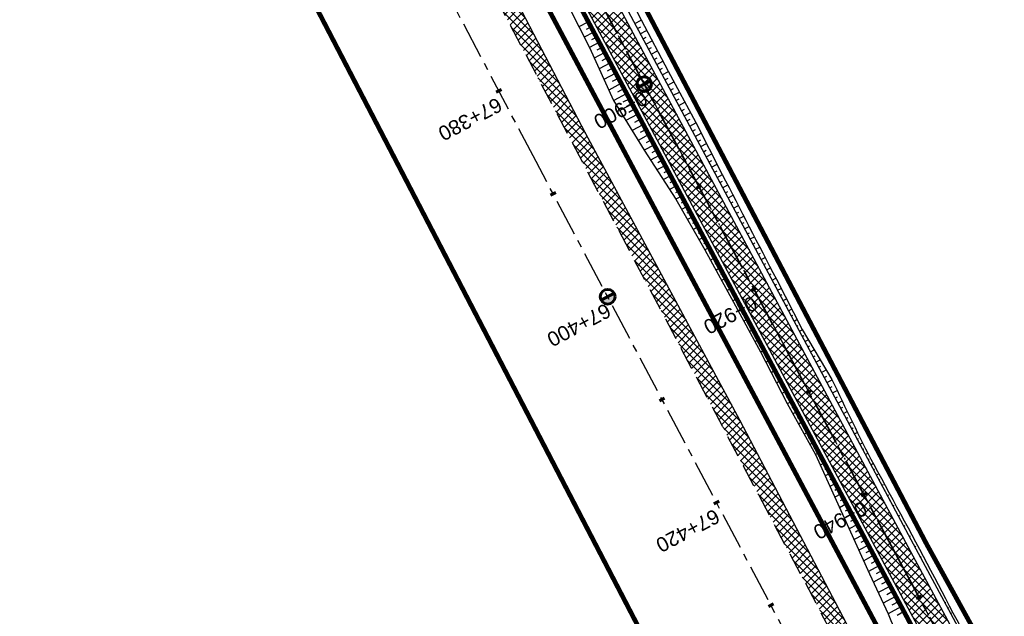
# Model space of a CAD drawing. Header units: metres. Extents: x 7529682 to 7533751, y 5721195 to 5727842.
# Tile 138 of 210: x 7530085 to 7530169, y 5726956 to 5727008. Entities that reach past the tile are written whole.
import ezdxf

# ---------------------------------------------------------------- set-up
doc = ezdxf.new("R2010")
doc.units = ezdxf.units.M
for name, pattern in [('817-dzialki-09-05-04$0$HIDDEN', [0.375, 0.25, -0.125]), ('ACAD_ISO05W100', [33, 24, -3, 0, -3, 0, -3]), ('CENTER', [50.8, 31.75, -6.35, 6.35, -6.35]), ('CENTER2', [28.575, 19.05, -3.175, 3.175, -3.175]), ('HIDDEN', [9.525, 6.35, -3.175])]:
    doc.linetypes.add(name, pattern=pattern)
for name, color, linetype in [('C-DROGI-SYTUACJA', 7, 'Continuous'), ('C-DROGI-SYTUACJA-ETYKIETY', 7, 'Continuous'), ('D-hatch-pobocza', 131, 'Continuous'), ('D-pobocza', 60, 'Continuous'), ('D-rowy', 160, 'Continuous'), ('D-skarpa', 2, 'Continuous'), ('D-skarpa-kreskowanie', 2, 'Continuous')]:
    doc.layers.add(name, color=color, linetype=linetype)
for name, color, linetype, lineweight, true_color in [('D-ewidencja-numery', 7, 'Continuous', 50, 0x40ff00), ('D-hatch-ciag-pieszo-rowerowy', 7, 'Continuous', 13, 0xff9f80), ('D-LR-etap-III', 7, '817-dzialki-09-05-04$0$HIDDEN', 50, 0x00008f)]:
    doc.layers.add(name, color=color, linetype=linetype, lineweight=lineweight, true_color=true_color)
for name, color, linetype, lineweight in [('D-krawędzie', 3, 'Continuous', 30), ('D-obrzeża', 2, 'Continuous', 30), ('D-oś', 10, 'CENTER', 30), ('D-pas-drogowy', 7, 'ACAD_ISO05W100', 50)]:
    doc.layers.add(name, color=color, linetype=linetype, lineweight=lineweight)
doc.layers.add('poprzeczki', color=7, linetype='Continuous', true_color=0x0000c7)
doc.styles.get("Standard").update_dxf_attribs({"font": 'arial.ttf'})

# ---------------------------------------------------------------- blocks, each defined once
blk = doc.blocks.new('kilometraz')
at = {"linetype": 'ByBlock', "lineweight": -2}
blk.add_hatch(color=0, dxfattribs=at).paths.add_polyline_path([(0, -0.28125, 0.41421356), (0.28125, 0, 0.41421356), (0, 0.28125)])
at = {"color": 0, "linetype": 'ByBlock', "lineweight": -2}
blk.add_line((0, 0.28125), (0, -0.28125), dxfattribs=at)
blk.add_circle((0, 0), 0.28125, dxfattribs=at)
blk = doc.blocks.new('AeccTickLine')
at = {"color": 0, "linetype": 'ByBlock', "lineweight": -2}
blk.add_line((0, 1), (0, -1), dxfattribs=at)

msp = doc.modelspace()

# ---------------------------------------------------------------- hatches: boundary and pattern name
at = {"layer": 'D-hatch-ciag-pieszo-rowerowy'}
h = msp.add_hatch(dxfattribs=at)
h.set_pattern_fill('ANSI37', color=256, scale=0.15, style=0)
h.set_pattern_definition([(45, (0.87658, 0.48407), (-0.33675960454, 0.33675960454), []), (135, (0.87658, 0.48407), (-0.33675960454, -0.33675960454), [])])
h.paths.add_polyline_path([(7530123.559, 5727032.047), (7530121.363, 5727030.852), (7530132.878, 5727009.502), (7530158.916, 5726960.858), (7530182.683, 5726916.746), (7530203.558, 5726876.949), (7530215.075, 5726854.837), (7530217.477, 5726855.639), (7530205.774, 5726878.107), (7530184.89, 5726917.92), (7530161.118, 5726962.041), (7530135.081, 5727010.685)])
at = {"layer": 'D-hatch-pobocza'}
h = msp.add_hatch(dxfattribs=at)
h.set_pattern_fill('ANSI37', color=256, scale=0.15, style=0)
h.set_pattern_definition([(45, (0, 0), (-0.33675960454, 0.33675960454), []), (135, (0, 0), (-0.33675960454, -0.33675960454), [])])
h.paths.add_polyline_path([(7530159.28, 5726948.82), (7530146.43, 5726973.35), (7530133.18, 5726997.96), (7530120.77, 5727021.75), (7530102.37, 5727056.4), (7530093.405, 5727074.093), (7530092.054, 5727072.892), (7530098.687, 5727060.362), (7530131.998, 5726997.21), (7530163.822, 5726937.097), (7530204.081, 5726861.013), (7530207.771, 5726854.047), (7530209.4, 5726853.58), (7530209.844, 5726853.622), (7530193.42, 5726884.56), (7530185.31, 5726899.91), (7530173.06, 5726923.22)])

# ---------------------------------------------------------------- linework, layer by layer
at = {"layer": 'C-DROGI-SYTUACJA', "color": 10, "linetype": 'CENTER2', "lineweight": 35, "ltscale": 0.2}
msp.add_lwpolyline([(7529994.785, 5727271.452), (7530014.919, 5727233.118), (7530030.611, 5727203.571), (7530048.952, 5727168.884), (7530066.584, 5727135.609), (7530088.792, 5727092.929), (7530119.442, 5727037.047), (7530133.98, 5727010.094), (7530160.017, 5726961.45), (7530183.787, 5726917.333), (7530204.666, 5726877.528), (7530227.909, 5726832.904), (7530259.102, 5726774.826, 0.063585), (7530264.989, 5726766.578), (7530268.47, 5726762.818, -0.065084), (7530272.969, 5726756.475), (7530281.424, 5726740.504, -0.065084)], format="xyb", dxfattribs=at)
at = {"layer": 'D-ewidencja-numery', "color": 12, "ltscale": 15, "true_color": 0xc70000}
msp.add_lwpolyline([(7529996.497, 5727273.662), (7530017.541, 5727234.203), (7530033.054, 5727204.864), (7530051.623, 5727170.223), (7530069.277, 5727137.016), (7530089.385, 5727097.534), (7530109.713, 5727060.747), (7530136.77, 5727011.64), (7530162.447, 5726962.744), (7530187.674, 5726916.992), (7530207.821, 5726879.335), (7530230.626, 5726834.519), (7530262.288, 5726776.618), (7530277.51, 5726760.213), (7530286.037, 5726744.107)], dxfattribs=at)
at = {"layer": 'D-krawędzie', "linetype": 'HIDDEN', "ltscale": 0.3}
msp.add_lwpolyline([(7529971.476, 5727300.786), (7530006.702, 5727234.141), (7530044.198, 5727163.133), (7530082.89, 5727090.2), (7530098.687, 5727060.362), (7530131.998, 5726997.21), (7530163.822, 5726937.097), (7530204.081, 5726861.013), (7530247.82, 5726778.438), (7530252.22, 5726770.26), (7530259.735, 5726756.9), (7530263.782, 5726749.287), (7530270.196, 5726737.096), (7530272.433, 5726732.819), (7530276.009, 5726725.598), (7530279.7, 5726718.02)], dxfattribs=at)
at = {"layer": 'D-LR-etap-III', "ltscale": 10, "flags": 128}
msp.add_lwpolyline([(7531750.474, 5723895.103, 0.4, 0.4, 0), (7531750.505, 5723895.13, 0.4, 0.4, 0), (7531682.71, 5724022.92, 0.4, 0.4, 0), (7531619.177, 5724147.204, 0.4, 0.4, 0), (7531592.309, 5724198.489, 0.4, 0.4, 0), (7531553.264, 5724272.919, 0.4, 0.4, 0), (7531504.02, 5724366.79, 0.4, 0.4, 0), (7531482.09, 5724407.62, 0.4, 0.4, 0), (7531412.35, 5724541.183, 0.4, 0.4, 0), (7531388.464, 5724586.93, 0.4, 0.4, 0), (7531345.12, 5724669.94, 0.4, 0.4, 0), (7531127.66, 5725081.67, 0.4, 0.4, 0), (7531059.253, 5725211.041, 0.4, 0.4, 0), (7531008.007, 5725307.954, 0.4, 0.4, 0), (7530964.182, 5725390.836, 0.4, 0.4, 0), (7530914.557, 5725484.684, 0.4, 0.4, 0), (7530865.243, 5725577.494, 0.4, 0.4, 0), (7530840.085, 5725624.059, 0.4, 0.4, 0), (7530802.56, 5725694.925, 0.4, 0.4, 0), (7530755.54, 5725787.51, 0.4, 0.4, 0), (7530708.718, 5725876.303, 0.4, 0.4, 0), (7530695.12, 5725902.09, 0.4, 0.4, 0), (7530642.914, 5726001.078, 0.4, 0.4, 0), (7530634.935, 5726016.147, 0.4, 0.4, 0), (7530610.82, 5726061.93, 0.4, 0.4, 0), (7530610.82, 5726061.93, 0.4, 0.4, 0), (7530607.21, 5726063.51, 0.4, 0.4, 0), (7530597.42, 5726080.68, 0.4, 0.4, 0), (7530591.16, 5726088.44, 0.4, 0.4, 0), (7530581.28, 5726107.21, 0.4, 0.4, 0), (7530571.29, 5726130.56, 0.4, 0.4, 0), (7530549.555, 5726171.527, 0.4, 0.4, 0), (7530531.014, 5726206.474, 0.4, 0.4, 0), (7530516.461, 5726236.017, 0.4, 0.4, 0), (7530500.799, 5726266.141, 0.4, 0.4, 0), (7530491.35, 5726283.94, 0.4, 0.4, 0), (7530482.4, 5726303.41, 0.4, 0.4, 0), (7530482.4, 5726303.41, 0.4, 0.4, 0), (7530450.41, 5726357.28, 0.4, 0.4, 0), (7530397.759, 5726458.5, 0.4, 0.4, 0), (7530334.708, 5726583.665, 0.4, 0.4, 0), (7530303.939, 5726645.168, 0.4, 0.4, 0), (7530300.51, 5726651.778, 0.4, 0.4, 0), (7530289.214, 5726671.967, 0.4, 0.4, 0), (7530281.54, 5726685.57, 0.4, 0.4, 0), (7530261.371, 5726724.163, 0.4, 0.4, 0), (7530254.03, 5726738.21, 0.4, 0.4, 0), (7530197.22, 5726845.06, 0.4, 0.4, 0), (7530194.71, 5726849.15, 0.4, 0.4, 0), (7530195.92, 5726850.75, 0.4, 0.4, 0), (7530170.547, 5726892.961, 0.4, 0.4, 0), (7530143.175, 5726945.066, 0.4, 0.4, 0), (7530105.06, 5727018.32, 0.4, 0.4, 0), (7530100.06, 5727027.16, 0.4, 0.4, 0), (7530062.319, 5727099.625, 0.4, 0.4, 0), (7530015.379, 5727189.42, 0.4, 0.4, 0), (7529983.208, 5727250.207, 0.4, 0.4, 0), (7529953.284, 5727306.747, 0.4, 0.4, 0), (7529900.671, 5727406.159, 0.4, 0.4, 0), (7529890.63, 5727425.131, 0.4, 0.4, 0), (7529875.155, 5727454.426, 0.4, 0.4, 0), (7529857.56, 5727487.787, 0.4, 0.4, 0), (7529835.194, 5727530.193, 0.4, 0.4, 0), (7529811.741, 5727574.662, 0.4, 0.4, 0), (7529792.102, 5727611.923, 0.4, 0.4, 0), (7529768.066, 5727657.47, 0.4, 0.4, 0), (7529755.211, 5727682.131, 0.4, 0.4, 0), (7529753.31, 5727681.13, 0.4, 0.4, 0), (7529739.21, 5727707.77, 0.4, 0.4, 0), (7529735.395, 5727711.252, 0.4, 0.4, 0), (7529725.42, 5727730.2, 0.4, 0.4, 0), (7529723.55, 5727729.88, 0.4, 0.4, 0), (7529695.567, 5727782.932, 0.4, 0.4, 0), (7529717.68, 5727794.024, 0.4, 0.4, 0), (7529736.275, 5727758.647, 0.4, 0.4, 0), (7529736.275, 5727758.647, 0.4, 0.4, 0), (7529744.511, 5727750.406, 0.4, 0.4, 0), (7529744.511, 5727750.406, 0.4, 0.4, 0), (7529750.283, 5727738.55, 0.4, 0.4, 0), (7529777.109, 5727687.569, 0.4, 0.4, 0), (7529796.515, 5727651.33, 0.4, 0.4, 0), (7529814.938, 5727616.793, 0.4, 0.4, 0), (7529839.007, 5727572.304, 0.4, 0.4, 0), (7529860.618, 5727532.509, 0.4, 0.4, 0), (7529882.349, 5727491.504, 0.4, 0.4, 0), (7529904.865, 5727449.096, 0.4, 0.4, 0), (7529920.747, 5727418.885, 0.4, 0.4, 0), (7529946.677, 5727368.547, 0.4, 0.4, 0), (7529972.025, 5727320.573, 0.4, 0.4, 0), (7529987.74, 5727290.153, 0.4, 0.4, 0), (7529996.497, 5727273.662, 0.4, 0.4, 0), (7530017.541, 5727234.203, 0.4, 0.4, 0), (7530033.054, 5727204.864, 0.4, 0.4, 0), (7530051.623, 5727170.223, 0.4, 0.4, 0), (7530069.277, 5727137.016, 0.4, 0.4, 0), (7530089.385, 5727097.534, 0.4, 0.4, 0), (7530109.713, 5727060.747, 0.4, 0.4, 0), (7530136.77, 5727011.64, 0.4, 0.4, 0), (7530162.447, 5726962.744, 0.4, 0.4, 0), (7530187.674, 5726916.992, 0.4, 0.4, 0), (7530207.821, 5726879.335, 0.4, 0.4, 0), (7530230.626, 5726834.519, 0.4, 0.4, 0), (7530262.288, 5726776.618, 0.4, 0.4, 0), (7530277.51, 5726760.213, 0.4, 0.4, 0), (7530286.037, 5726744.107, 0.4, 0.4, 0), (7530288.097, 5726735.884, 0.4, 0.4, 0), (7530290.394, 5726725.047, 0.4, 0.4, 0), (7530296.177, 5726713.583, 0.4, 0.4, 0), (7530302.726, 5726701.182, 0.4, 0.4, 0), (7530325.685, 5726657.466, 0.4, 0.4, 0), (7530343.244, 5726623.649, 0.4, 0.4, 0), (7530360.23, 5726591.747, 0.4, 0.4, 0), (7530383.209, 5726548.059, 0.4, 0.4, 0), (7530406.018, 5726503.606, 0.4, 0.4, 0), (7530427.465, 5726462.62, 0.4, 0.4, 0), (7530447.928, 5726424.388, 0.4, 0.4, 0), (7530471.127, 5726379.921, 0.4, 0.4, 0), (7530490.501, 5726343.033, 0.4, 0.4, 0), (7530509.499, 5726306.733, 0.4, 0.4, 0), (7530529.89, 5726267.244, 0.4, 0.4, 0), (7530543.852, 5726238.99, 0.4, 0.4, 0), (7530554.809, 5726218.944, 0.4, 0.4, 0), (7530559.027, 5726212.223, 0.4, 0.4, 0), (7530563.061, 5726206.41, 0.4, 0.4, 0), (7530566.934, 5726200.464, 0.4, 0.4, 0), (7530569.771, 5726194.902, 0.4, 0.4, 0), (7530571.473, 5726191.282, 0.4, 0.4, 0), (7530572.839, 5726188.025, 0.4, 0.4, 0), (7530575.295, 5726182.035, 0.4, 0.4, 0), (7530579.737, 5726173.306, 0.4, 0.4, 0), (7530583.3, 5726167.41, 0.4, 0.4, 0), (7530593.4, 5726163.33, 0.4, 0.4, 0), (7530598.618, 5726155.264, 0.4, 0.4, 0), (7530608.258, 5726140.497, 0.4, 0.4, 0), (7530603.27, 5726136.83, 0.4, 0.4, 0), (7530606.53, 5726131.84, 0.4, 0.4, 0), (7530604.239, 5726124.217, 0.4, 0.4, 0), (7530605.847, 5726121.63, 0.4, 0.4, 0), (7530608.972, 5726116.164, 0.4, 0.4, 0), (7530618.114, 5726097.791, 0.4, 0.4, 0), (7530651.213, 5726034.96, 0.4, 0.4, 0), (7530670.244, 5725998.611, 0.4, 0.4, 0), (7530698.075, 5725945.953, 0.4, 0.4, 0), (7530716.506, 5725911.305, 0.4, 0.4, 0), (7530735.223, 5725875.667, 0.4, 0.4, 0), (7530752.504, 5725842.155, 0.4, 0.4, 0), (7530778.311, 5725793.501, 0.4, 0.4, 0), (7530797.5, 5725756.382, 0.4, 0.4, 0), (7530812.519, 5725728.289, 0.4, 0.4, 0), (7530820.039, 5725713.16, 0.4, 0.4, 0), (7530822.422, 5725710.194, 0.4, 0.4, 0), (7530833.155, 5725688.801, 0.4, 0.4, 0), (7530849.629, 5725656.159, 0.4, 0.4, 0), (7530867.983, 5725621.964, 0.4, 0.4, 0), (7530872.63, 5725612.888, 0.4, 0.4, 0), (7530880.354, 5725597.595, 0.4, 0.4, 0), (7530883.839, 5725593.389, 0.4, 0.4, 0), (7530891.782, 5725587.763, 0.4, 0.4, 0), (7530895.039, 5725584.281, 0.4, 0.4, 0), (7530897.034, 5725580.941, 0.4, 0.4, 0), (7530900.952, 5725579.946, 0.4, 0.4, 0), (7530904.81, 5725571.977, 0.4, 0.4, 0), (7530903.682, 5725568.566, 0.4, 0.4, 0), (7530908.901, 5725558.845, 0.4, 0.4, 0), (7530910.252, 5725545.672, 0.4, 0.4, 0), (7530912.873, 5725538.646, 0.4, 0.4, 0), (7530945.278, 5725478.464, 0.4, 0.4, 0), (7530959.692, 5725450.246, 0.4, 0.4, 0), (7531002.827, 5725368.192, 0.4, 0.4, 0), (7531044.704, 5725290.314, 0.4, 0.4, 0), (7531064.099, 5725253.213, 0.4, 0.4, 0), (7531083.01, 5725216.678, 0.4, 0.4, 0), (7531113.013, 5725158.466, 0.4, 0.4, 0), (7531137.364, 5725113.071, 0.4, 0.4, 0), (7531150.831, 5725086.712, 0.4, 0.4, 0), (7531159.746, 5725076.641, 0.4, 0.4, 0), (7531166.31, 5725074.58, 0.4, 0.4, 0), (7531172.29, 5725062.58, 0.4, 0.4, 0), (7531170.59, 5725055.606, 0.4, 0.4, 0), (7531173.733, 5725044.081, 0.4, 0.4, 0), (7531215.342, 5724964.86, 0.4, 0.4, 0), (7531238.054, 5724921.685, 0.4, 0.4, 0), (7531262.39, 5724875.283, 0.4, 0.4, 0), (7531295.587, 5724811.266, 0.4, 0.4, 0), (7531348.488, 5724712.363, 0.4, 0.4, 0), (7531363.741, 5724682.684, 0.4, 0.4, 0), (7531366.987, 5724675.865, 0.4, 0.4, 0), (7531382.541, 5724646.111, 0.4, 0.4, 0), (7531401.299, 5724610.875, 0.4, 0.4, 0), (7531428.965, 5724558.862, 0.4, 0.4, 0), (7531449.111, 5724520.398, 0.4, 0.4, 0), (7531477.293, 5724465.831, 0.4, 0.4, 0), (7531500.996, 5724421.113, 0.4, 0.4, 0), (7531512.122, 5724400.549, 0.4, 0.4, 0), (7531513.782, 5724396.757, 0.4, 0.4, 0), (7531526.32, 5724379.39, 0.4, 0.4, 0), (7531566.784, 5724302.736, 0.4, 0.4, 0), (7531612.277, 5724225.61, 0.4, 0.4, 0), (7531620.493, 5724210.548, 0.4, 0.4, 0), (7531631.578, 5724196.258, 0.4, 0.4, 0), (7531653.484, 5724152.434, 0.4, 0.4, 0), (7531661.151, 5724128.494, 0.4, 0.4, 0), (7531673.881, 5724101.186, 0.4, 0.4, 0), (7531684.691, 5724081.184, 0.4, 0.4, 0), (7531699.212, 5724051.17, 0.4, 0.4, 0), (7531704.034, 5724040.584, 0.4, 0.4, 0), (7531704.034, 5724040.584, 0.4, 0.4, 0), (7531703.913, 5724037.17, 0.4, 0.4, 0), (7531736.42, 5723969.232, 0.4, 0.4, 0), (7531738.285, 5723967.699, 0.4, 0.4, 0), (7531742.181, 5723962.346, 0.4, 0.4, 0), (7531744.286, 5723958.616, 0.4, 0.4, 0), (7531755.393, 5723944.193, 0.4, 0.4, 0), (7531758.69, 5723936.76, 0.4, 0.4, 0), (7531780.08, 5723929.25, 0.4, 0.4, 0), (7531792.612, 5723906.338, 0.4, 0.4, 0), (7531792.612, 5723906.338, 0.4, 0.4, 0), (7531756.962, 5723883.055, 0.4, 0.4, 0), (7531750.46, 5723895.13, 0.4, 0.4, 0), (7531750.46, 5723895.13, 0, 0, 0)], format="xyseb", dxfattribs=at)
at = {"layer": 'D-obrzeża'}
for points in [[(7530255.071, 5726779.69), (7530226.804, 5726832.32), (7530203.558, 5726876.949), (7530182.683, 5726916.746), (7530158.916, 5726960.858), (7530132.878, 5727009.502), (7530118.344, 5727036.45), (7530087.65, 5727092.412), (7530086.699, 5727094.242), (7530065.478, 5727135.027), (7530047.847, 5727168.299), (7530029.507, 5727202.986), (7530013.813, 5727232.534), (7529993.681, 5727270.865)], [(7530217.689, 5726855.232), (7530205.774, 5726878.107), (7530184.89, 5726917.92), (7530161.118, 5726962.041), (7530135.081, 5727010.685), (7530120.54, 5727037.644), (7530099.718, 5727075.608)]]:
    msp.add_lwpolyline(points, dxfattribs=at)
at = {"layer": 'D-oś', "ltscale": 0.1}
msp.add_lwpolyline([(7530281.407, 5726707.304), (7530276.579, 5726716.435), (7530272.867, 5726724.055), (7530269.314, 5726731.231), (7530267.097, 5726735.47), (7530260.688, 5726747.65), (7530256.664, 5726755.22), (7530249.153, 5726768.573), (7530244.732, 5726776.79), (7530200.988, 5726859.376), (7530160.728, 5726935.459), (7530128.903, 5726995.575), (7530095.593, 5727058.727), (7530079.798, 5727088.56), (7530041.105, 5727161.496), (7530003.607, 5727232.506), (7529968.381, 5727299.153)], dxfattribs=at)
at = {"layer": 'D-oś', "ltscale": 0.03}
msp.add_lwpolyline([(7529994.785, 5727271.452), (7530014.919, 5727233.118), (7530030.611, 5727203.571), (7530048.952, 5727168.884), (7530066.584, 5727135.609), (7530088.792, 5727092.929), (7530119.442, 5727037.047), (7530133.98, 5727010.094), (7530160.017, 5726961.45), (7530183.787, 5726917.333), (7530204.666, 5726877.528), (7530227.909, 5726832.904), (7530259.102, 5726774.826, 0.063585), (7530264.989, 5726766.578), (7530268.47, 5726762.818, -0.065084), (7530272.969, 5726756.475), (7530281.424, 5726740.504, -0.065084), (7530284.142, 5726733.217), (7530284.891, 5726729.972, 0.064463), (7530289.362, 5726717.937), (7530322.484, 5726654.998)], format="xyb", dxfattribs=at)
at = {"layer": 'D-pas-drogowy', "ltscale": 0.2, "flags": 128}
msp.add_lwpolyline([(7531633.019, 5724182.834, 0.4, 0.4, 0), (7531617.559, 5724211.608, 0.4, 0.4, 0), (7531566.784, 5724302.736, 0.4, 0.4, 0), (7531538.419, 5724356.47, 0.4, 0.4, 0), (7531526.32, 5724379.39, 0.4, 0.4, 0), (7531516.102, 5724393.607, 0.4, 0.4, 0.001485), (7531513.78, 5724396.838, 0.4, 0.4, 0), (7531501.87, 5724413.41, 0.4, 0.4, 0), (7531474.926, 5724464.508, 0.4, 0.4, 0), (7531446.2, 5724518.992, 0.4, 0.4, 0), (7531424.962, 5724559.262, 0.4, 0.4, 0), (7531398.444, 5724609.566, 0.4, 0.4, 0), (7531379.647, 5724645.216, 0.4, 0.4, 0), (7531365.23, 5724672.56, 0.4, 0.4, 0), (7531341.306, 5724717.915, 0.4, 0.4, 0), (7531312.9, 5724771.789, 0.4, 0.4, 0), (7531292.591, 5724810.307, 0.4, 0.4, 0), (7531259.392, 5724873.271, 0.4, 0.4, 0), (7531233.74, 5724921.923, 0.4, 0.4, 0), (7531203.073, 5724980.092, 0.4, 0.4, 0), (7531173.471, 5725036.225, 0.4, 0.4, 0), (7531168.27, 5725046.09, 0.4, 0.4, 0), (7531172.29, 5725062.58, 0.4, 0.4, 0), (7531166.31, 5725074.58, 0.4, 0.4, 0), (7531150.32, 5725079.6, 0.4, 0.4, 0), (7531141.5, 5725096.43, 0.4, 0.4, 0), (7531109.312, 5725157.814, 0.4, 0.4, 0), (7531086.641, 5725201.048, 0.4, 0.4, 0), (7531059.198, 5725253.384, 0.4, 0.4, 0), (7531028.207, 5725312.489, 0.4, 0.4, 0), (7530999.105, 5725367.99, 0.4, 0.4, 0), (7530956.248, 5725449.725, 0.4, 0.4, 0), (7530924.398, 5725510.464, 0.4, 0.4, 0), (7530897.51, 5725561.74, 0.4, 0.4, 0), (7530894.46, 5725566.14, 0.4, 0.4, 0), (7530892.16, 5725570.49, 0.4, 0.4, 0), (7530869.363, 5725613.307, 0.4, 0.4, 0), (7530861.694, 5725627.705, 0.4, 0.4, 0), (7530852.74, 5725644.52, 0.4, 0.4, 0), (7530831.51, 5725684.2, 0.4, 0.4, 0), (7530811.13, 5725722.52, 0.4, 0.4, 0), (7530792.348, 5725757.941, 0.4, 0.4, 0), (7530768.03, 5725803.8, 0.4, 0.4, 0), (7530748.769, 5725840.179, 0.4, 0.4, 0), (7530727.7, 5725879.97, 0.4, 0.4, 0), (7530712.098, 5725909.545, 0.4, 0.4, 0), (7530693.644, 5725944.645, 0.4, 0.4, 0), (7530665.702, 5725997.539, 0.4, 0.4, 0), (7530641.76, 5726042.88, 0.4, 0.4, 0), (7530616.5, 5726091.48, 0.4, 0.4, 0), (7530604.628, 5726114.32, 0.4, 0.4, -0.007763), (7530602.5, 5726118.43, 0.4, 0.4, 0), (7530603.992, 5726123.395, 0.4, 0.4, 0), (7530606.53, 5726131.84, 0.4, 0.4, 0), (7530603.27, 5726136.83, 0.4, 0.4, 0), (7530593.776, 5726151.369, 0.4, 0.4, 0), (7530590.203, 5726156.84, 0.4, 0.4, 0), (7530583.3, 5726167.41, 0.4, 0.4, 0), (7530580.578, 5726170.428, 0.4, 0.4, 0), (7530575.85, 5726175.67, 0.4, 0.4, 0), (7530569.01, 5726186.66, 0.4, 0.4, 0), (7530562.555, 5726199.189, 0.4, 0.4, 0), (7530555.67, 5726211.39, 0.4, 0.4, 0), (7530548.29, 5726224.23, 0.4, 0.4, 0), (7530540.58, 5726237.71, 0.4, 0.4, 0), (7530532.68, 5726252.65, 0.4, 0.4, 0), (7530524.06, 5726269.35, 0.4, 0.4, 0), (7530502.82, 5726309.91, 0.4, 0.4, 0), (7530488.83, 5726336.63, 0.4, 0.4, 0), (7530466.03, 5726380.16, 0.4, 0.4, 0), (7530438.47, 5726432.77, 0.4, 0.4, 0), (7530424.53, 5726459.09, 0.4, 0.4, 0), (7530401.63, 5726502.97, 0.4, 0.4, 0), (7530383.38, 5726538.06, 0.4, 0.4, 0), (7530353.97, 5726593.52, 0.4, 0.4, 0), (7530338.47, 5726622.74, 0.4, 0.4, 0), (7530322.01, 5726653.88, 0.4, 0.4, 0), (7530297.54, 5726700.33, 0.4, 0.4, 0), (7530287.38, 5726719.6, 0.4, 0.4, 0), (7530285.95, 5726722.316, 0.4, 0.4, 0), (7530280.26, 5726733.12, 0.4, 0.4, 0), (7530266.73, 5726758.74, 0.4, 0.4, 0), (7530260.42, 5726770.47, 0.4, 0.4, 0), (7530253.25, 5726783.82, 0.4, 0.4, 0), (7530244.95, 5726799.33, 0.4, 0.4, 0), (7530239.39, 5726808.49, 0.4, 0.4, 0), (7530238.29, 5726807.9, 0.4, 0.4, 0), (7530218.11, 5726850.67, 0.4, 0.4, 0), (7530175.907, 5726928.168, 0.4, 0.4, 0), (7530096.68, 5727076.15, 0.4, 0.4, 0), (7530094.68, 5727079.89, 0.4, 0.4, 0), (7530064.597, 5727135.523, 0.4, 0.4, 0), (7530046.731, 5727168.892, 0.4, 0.4, 0), (7530025.803, 5727208.461, 0.4, 0.4, 0), (7530012.847, 5727232.979, 0.4, 0.4, 0), (7529994.15, 5727268.45, 0.4, 0.4, 0), (7529981.671, 5727291.93, 0.4, 0.4, 0), (7529949.89, 5727351.73, 0.4, 0.4, 0), (7529924.75, 5727399.03, 0.4, 0.4, 0), (7529915.516, 5727417.1, 0.4, 0.4, 0), (7529885.83, 5727475.19, 0.4, 0.4, 0), (7529862.56, 5727519.97, 0.4, 0.4, 0), (7529852.985, 5727538.191, 0.4, 0.4, 0), (7529836.513, 5727569.511, 0.4, 0.4, 0), (7529815.369, 5727609.141, 0.4, 0.4, 0), (7529792.795, 5727651.247, 0.4, 0.4, 0), (7529774.199, 5727685.858, 0.4, 0.4, 0), (7529746.966, 5727736.059, 0.4, 0.4, 0), (7529733.92, 5727757.62, 0.4, 0.4, 0), (7529708.607, 5727806.389, 0.4, 0.4, 0), (7529688.492, 5727796.345, 0.4, 0.4, 0), (7529723.55, 5727729.88, 0.4, 0.4, 0), (7529725.42, 5727730.2, 0.4, 0.4, 0), (7529735.38, 5727711.28, 0.4, 0.4, 0), (7529739.21, 5727707.77, 0.4, 0.4, 0), (7529753.31, 5727681.13, 0.4, 0.4, 0), (7529755.178, 5727682.114, 0.4, 0.4, 0), (7529792.102, 5727611.923, 0.4, 0.4, 0), (7529811.741, 5727574.662, 0.4, 0.4, 0), (7529835.194, 5727530.193, 0.4, 0.4, 0), (7529857.56, 5727487.787, 0.4, 0.4, 0), (7529875.155, 5727454.426, 0.4, 0.4, 0), (7529890.63, 5727425.131, 0.4, 0.4, 0), (7529900.671, 5727406.159, 0.4, 0.4, 0), (7529953.284, 5727306.747, 0.4, 0.4, 0), (7529983.208, 5727250.207, 0.4, 0.4, 0), (7530015.379, 5727189.42, 0.4, 0.4, 0), (7530062.319, 5727099.625, 0.4, 0.4, 0), (7530100.06, 5727027.16, 0.4, 0.4, 0), (7530105.06, 5727018.32, 0.4, 0.4, 0), (7530143.175, 5726945.066, 0.4, 0.4, 0), (7530170.547, 5726892.961, 0.4, 0.4, 0), (7530195.92, 5726850.75, 0.4, 0.4, 0), (7530194.71, 5726849.15, 0.4, 0.4, 0), (7530197.22, 5726845.06, 0.4, 0.4, 0), (7530254.03, 5726738.21, 0.4, 0.4, 0), (7530261.371, 5726724.163, 0.4, 0.4, 0), (7530281.54, 5726685.57, 0.4, 0.4, 0), (7530289.214, 5726671.967, 0.4, 0.4, 0), (7530300.51, 5726651.778, 0.4, 0.4, 0), (7530303.939, 5726645.168, 0.4, 0.4, 0), (7530334.708, 5726583.665, 0.4, 0.4, 0), (7530397.759, 5726458.5, 0.4, 0.4, 0), (7530450.41, 5726357.28, 0.4, 0.4, 0), (7530482.4, 5726303.41, 0.4, 0.4, 0), (7530483.688, 5726301.003, 0.4, 0.4, 0), (7530491.35, 5726283.94, 0.4, 0.4, 0), (7530512.67, 5726243.78, 0.4, 0.4, 0), (7530529.43, 5726209.46, 0.4, 0.4, 0), (7530571.29, 5726130.56, 0.4, 0.4, 0), (7530581.28, 5726107.21, 0.4, 0.4, 0), (7530591.16, 5726088.44, 0.4, 0.4, 0), (7530597.42, 5726080.68, 0.4, 0.4, 0), (7530607.21, 5726063.51, 0.4, 0.4, 0), (7530610.82, 5726061.93, 0.4, 0.4, 0), (7530634.935, 5726016.147, 0.4, 0.4, 0), (7530642.914, 5726001.078, 0.4, 0.4, 0), (7530695.12, 5725902.09, 0.4, 0.4, 0), (7530708.718, 5725876.303, 0.4, 0.4, 0), (7530755.54, 5725787.51, 0.4, 0.4, 0), (7530802.56, 5725694.925, 0.4, 0.4, 0), (7530840.085, 5725624.059, 0.4, 0.4, 0), (7530865.243, 5725577.494, 0.4, 0.4, 0), (7530914.557, 5725484.684, 0.4, 0.4, 0), (7530964.182, 5725390.836, 0.4, 0.4, 0), (7531008.007, 5725307.954, 0.4, 0.4, 0), (7531059.253, 5725211.041, 0.4, 0.4, 0), (7531127.66, 5725081.67, 0.4, 0.4, 0), (7531345.12, 5724669.94, 0.4, 0.4, 0), (7531388.464, 5724586.93, 0.4, 0.4, 0), (7531412.35, 5724541.183, 0.4, 0.4, 0), (7531482.09, 5724407.62, 0.4, 0.4, 0), (7531504.02, 5724366.79, 0.4, 0.4, 0), (7531519.374, 5724337.52, 0.4, 0.4, 0), (7531563.749, 5724252.932, 0.4, 0.4, 0), (7531602.175, 5724179.681, 0.4, 0.4, 0), (7531619.177, 5724147.204, 0.4, 0.4, 0), (7531625.038, 5724135.635, 0.4, 0.4, 0), (7531656.796, 5724073.316, 0.4, 0.4, 0), (7531675.12, 5724037.36, 0.4, 0.4, 0), (7531682.71, 5724022.92, 0.4, 0.4, 0), (7531705.565, 5723979.811, 0.4, 0.4, 0), (7531736.606, 5723921.262, 0.4, 0.4, 0), (7531750.46, 5723895.13, 0.4, 0.4, 0), (7531740.77, 5723886.56, 0.4, 0.4, 0), (7531732.86, 5723885, 0.4, 0.4, 0), (7531722.18, 5723887.77, 0.4, 0.4, 0), (7531729.87, 5723862.17, 0.4, 0.4, 0), (7531742.92, 5723861.93, 0.4, 0.4, 0), (7531763.71, 5723859.52, 0.4, 0.4, 0), (7531768.42, 5723854.12, 0.4, 0.4, 0), (7531787.42, 5723817.97, 0.4, 0.4, 0), (7531795.57, 5723809.82, 0.4, 0.4, 0), (7531816.347, 5723819.85, 0.4, 0.4, 0), (7531816.347, 5723819.85, 0.4, 0.4, 0), (7531805.06, 5723843.23, 0.4, 0.4, 0), (7531803.61, 5723886.23, 0.4, 0.4, 0), (7531803.61, 5723886.23, 0.4, 0.4, 0), (7531780.08, 5723929.25, 0.4, 0.4, 0), (7531758.69, 5723936.76, 0.4, 0.4, 0), (7531749.359, 5723946.412, 0.4, 0.4, 0), (7531742.71, 5723953.29, 0.4, 0.4, 0), (7531735.177, 5723967.878, 0.4, 0.4, 0), (7531722.37, 5723992.68, 0.4, 0.4, 0), (7531705.042, 5724030.886, 0.4, 0.4, 0), (7531699.47, 5724043.17, 0.4, 0.4, 0), (7531692.69, 5724058.11, 0.4, 0.4, 0), (7531679.672, 5724084.017, 0.4, 0.4, 0), (7531674.55, 5724094.21, 0.4, 0.4, 0), (7531666.633, 5724114.003, 0.4, 0.4, 0), (7531649, 5724153.82, 0.4, 0.4, 0), (7531641.49, 5724149.34, 0.4, 0.4, 0), (7531626.04, 5724179.34, 0.4, 0.4, 0), (7531633.03, 5724182.84, 0, 0, 0)], format="xyseb", dxfattribs=at)
at = {"layer": 'D-pobocza'}
for points in [[(7529998.605, 5727267.942), (7530016.466, 5727233.935), (7530032.157, 5727204.391), (7530050.498, 5727169.703), (7530068.134, 5727136.422), (7530090.335, 5727093.754), (7530120.98, 5727037.883), (7530135.521, 5727010.922), (7530161.559, 5726962.278), (7530185.332, 5726918.154), (7530206.217, 5726878.339), (7530218.182, 5726855.367)], [(7529995.8, 5727265.757), (7530013.371, 5727232.301), (7530029.065, 5727202.752), (7530047.405, 5727168.065), (7530065.035, 5727134.795), (7530087.248, 5727092.104), (7530117.905, 5727036.211), (7530132.438, 5727009.265), (7530158.475, 5726960.622), (7530182.241, 5726916.511), (7530203.115, 5726876.718), (7530214.73, 5726854.418)], [(7530209.844, 5726853.622), (7530193.42, 5726884.56), (7530185.31, 5726899.91), (7530173.06, 5726923.22), (7530159.28, 5726948.82), (7530146.43, 5726973.35), (7530133.18, 5726997.96), (7530120.77, 5727021.75), (7530102.37, 5727056.4), (7530093.405, 5727074.093)]]:
    msp.add_lwpolyline(points, dxfattribs=at)
at = {"layer": 'D-rowy', "linetype": 'HIDDEN', "ltscale": 0.1, "const_width": 0.4, "flags": 128}
msp.add_lwpolyline([(7530210.965, 5726857.162), (7530158.809, 5726954.52), (7530122.465, 5727022.753), (7530095.922, 5727072.859), (7530086.314, 5727091.113), (7530063.16, 5727134.709), (7530033.596, 5727190.759), (7530021.34, 5727213.676), (7530002.619, 5727249.036), (7529995.396, 5727262.503), (7529988.789, 5727275.206), (7529976.334, 5727299.006), (7529958.125, 5727333.488), (7529939.362, 5727369.129), (7529923.146, 5727399.734), (7529918.219, 5727408.985), (7529909.126, 5727427.527), (7529905.376, 5727434.673), (7529896.192, 5727451.152), (7529887.557, 5727467.231), (7529877.124, 5727486.657), (7529866.166, 5727506.778), (7529855.76, 5727526.176), (7529840.707, 5727554.898), (7529824.518, 5727585.588), (7529810.515, 5727612.292), (7529795.682, 5727640.077), (7529780.379, 5727668.69), (7529772.315, 5727684.078), (7529762.635, 5727702.447), (7529747.007, 5727732.117), (7529740.676, 5727744.954)], dxfattribs=at)
at = {"layer": 'D-skarpa', "linetype": 'Continuous'}
for points in [[(7530136.126, 5727011.251), (7530137.927, 5727007.744), (7530140.266, 5727003.325), (7530142.64, 5726998.924), (7530144.911, 5726994.469, 0.00201), (7530149.559, 5726985.467), (7530151.767, 5726981.125), (7530154.34, 5726976.831, 0.010044), (7530157.923, 5726969.541), (7530157.923, 5726969.541, -0.007166), (7530168.215, 5726950.067)], [(7530131.714, 5727008.872), (7530133.484, 5727005.366), (7530135.572, 5727000.812), (7530138.197, 5726996.546), (7530140.918, 5726992.332), (7530143.4, 5726987.989), (7530145.881, 5726983.498), (7530148.19, 5726979.21), (7530150.489, 5726974.769), (7530152.913, 5726970.396), (7530157.576, 5726960.143), (7530159.158, 5726956.716, 0.025824), (7530163.661, 5726947.614)]]:
    msp.add_lwpolyline(points, format="xyb", dxfattribs=at)
at = {"layer": 'D-skarpa-kreskowanie', "linetype": 'Continuous'}
for p, q in [((7530133.354, 5727007.554, 107.896), (7530132.586, 5727007.143, 107.315)), ((7530137.39, 5727007.43, 108.035), (7530137.938, 5727007.723, 107.621)), ((7530133.826, 5727006.672, 107.9), (7530133.037, 5727006.25, 107.304)), ((7530133.59, 5727007.113, 107.898), (7530133.201, 5727006.905, 107.604)), ((7530137.626, 5727006.989, 108.037), (7530137.899, 5727007.135, 107.831)), ((7530137.862, 5727006.548, 108.04), (7530138.406, 5727006.839, 107.628)), ((7530134.298, 5727005.791, 107.905), (7530133.488, 5727005.357, 107.292)), ((7530134.062, 5727006.232, 107.903), (7530133.662, 5727006.018, 107.6)), ((7530138.098, 5727006.108, 108.042), (7530138.369, 5727006.253, 107.837)), ((7530138.334, 5727005.667, 108.044), (7530138.873, 5727005.956, 107.636)), ((7530134.77, 5727004.909, 107.909), (7530133.905, 5727004.446, 107.256)), ((7530134.534, 5727005.35, 107.907), (7530134.115, 5727005.126, 107.591)), ((7530138.57, 5727005.226, 108.046), (7530138.839, 5727005.37, 107.843)), ((7530138.806, 5727004.785, 108.049), (7530139.341, 5727005.072, 107.644)), ((7530135.242, 5727004.027, 107.914), (7530134.323, 5727003.536, 107.219)), ((7530135.006, 5727004.468, 107.912), (7530134.56, 5727004.23, 107.575)), ((7530139.042, 5727004.344, 108.051), (7530139.308, 5727004.487, 107.849)), ((7530139.278, 5727003.904, 108.053), (7530139.809, 5727004.188, 107.652)), ((7530135.478, 5727003.587, 107.916), (7530135.005, 5727003.333, 107.559)), ((7530139.514, 5727003.463, 108.055), (7530139.778, 5727003.604, 107.855)), ((7530139.75, 5727003.022, 108.058), (7530140.277, 5727003.304, 107.659)), ((7530135.714, 5727003.146, 107.919), (7530134.741, 5727002.625, 107.183)), ((7530135.95, 5727002.705, 107.921), (7530135.449, 5727002.437, 107.543)), ((7530139.986, 5727002.581, 108.06), (7530140.25, 5727002.722, 107.86)), ((7530140.222, 5727002.14, 108.062), (7530140.752, 5727002.424, 107.661)), ((7530136.186, 5727002.264, 107.923), (7530135.158, 5727001.714, 107.146)), ((7530136.421, 5727001.823, 107.925), (7530135.894, 5727001.541, 107.527)), ((7530140.458, 5727001.699, 108.064), (7530140.723, 5727001.842, 107.864)), ((7530140.694, 5727001.259, 108.067), (7530141.226, 5727001.544, 107.664)), ((7530136.657, 5727001.383, 107.928), (7530135.577, 5727000.804, 107.111)), ((7530136.893, 5727000.942, 107.93), (7530136.366, 5727000.66, 107.531)), ((7530140.93, 5727000.818, 108.069), (7530141.197, 5727000.961, 107.867)), ((7530141.166, 5727000.377, 108.071), (7530141.701, 5727000.664, 107.666)), ((7530137.129, 5727000.501, 107.932), (7530136.102, 5726999.951, 107.155)), ((7530137.365, 5727000.06, 107.934), (7530136.865, 5726999.792, 107.556)), ((7530141.401, 5726999.936, 108.074), (7530141.67, 5727000.08, 107.87)), ((7530141.637, 5726999.495, 108.076), (7530142.176, 5726999.784, 107.668)), ((7530137.601, 5726999.619, 107.937), (7530136.627, 5726999.098, 107.2)), ((7530137.837, 5726999.178, 107.939), (7530137.363, 5726998.925, 107.581)), ((7530141.873, 5726999.054, 108.078), (7530142.143, 5726999.199, 107.874)), ((7530138.073, 5726998.738, 107.941), (7530137.152, 5726998.245, 107.245)), ((7530138.309, 5726998.297, 107.943), (7530137.862, 5726998.057, 107.605)), ((7530142.109, 5726998.614, 108.08), (7530142.65, 5726998.903, 107.671)), ((7530142.345, 5726998.173, 108.083), (7530142.611, 5726998.315, 107.881)), ((7530138.545, 5726997.856, 107.946), (7530137.677, 5726997.391, 107.29)), ((7530138.781, 5726997.415, 107.948), (7530138.36, 5726997.19, 107.63)), ((7530142.581, 5726997.732, 108.085), (7530143.105, 5726998.012, 107.689)), ((7530142.817, 5726997.291, 108.087), (7530143.075, 5726997.429, 107.893)), ((7530139.017, 5726996.974, 107.95), (7530138.203, 5726996.538, 107.334)), ((7530139.253, 5726996.533, 107.953), (7530138.864, 5726996.325, 107.658)), ((7530143.053, 5726996.85, 108.089), (7530143.559, 5726997.121, 107.707)), ((7530143.289, 5726996.41, 108.092), (7530143.538, 5726996.543, 107.904)), ((7530139.489, 5726996.093, 107.955), (7530138.747, 5726995.695, 107.394)), ((7530139.725, 5726995.652, 107.957), (7530139.372, 5726995.463, 107.69)), ((7530143.525, 5726995.969, 108.094), (7530144.013, 5726996.23, 107.725)), ((7530143.761, 5726995.528, 108.096), (7530144.001, 5726995.656, 107.915)), ((7530139.961, 5726995.211, 107.959), (7530139.291, 5726994.852, 107.453)), ((7530140.197, 5726994.77, 107.962), (7530139.88, 5726994.601, 107.722)), ((7530143.997, 5726995.087, 108.098), (7530144.468, 5726995.339, 107.743)), ((7530144.233, 5726994.646, 108.101), (7530144.464, 5726994.77, 107.926)), ((7530140.433, 5726994.329, 107.964), (7530139.835, 5726994.01, 107.512)), ((7530140.669, 5726993.889, 107.966), (7530140.388, 5726993.738, 107.754)), ((7530144.469, 5726994.205, 108.103), (7530144.922, 5726994.448, 107.761)), ((7530144.705, 5726993.765, 108.105), (7530144.928, 5726993.884, 107.937)), ((7530140.905, 5726993.448, 107.968), (7530140.379, 5726993.167, 107.571)), ((7530144.941, 5726993.324, 108.108), (7530145.379, 5726993.558, 107.776)), ((7530141.141, 5726993.007, 107.971), (7530140.896, 5726992.876, 107.786)), ((7530141.377, 5726992.566, 107.973), (7530140.923, 5726992.323, 107.63)), ((7530145.177, 5726992.883, 108.11), (7530145.392, 5726992.998, 107.947)), ((7530145.413, 5726992.442, 108.112), (7530145.836, 5726992.669, 107.792)), ((7530141.613, 5726992.125, 107.975), (7530141.392, 5726992.007, 107.808)), ((7530141.848, 5726991.684, 107.978), (7530141.419, 5726991.455, 107.653)), ((7530145.649, 5726992.001, 108.114), (7530145.857, 5726992.113, 107.957)), ((7530145.885, 5726991.56, 108.117), (7530146.293, 5726991.779, 107.808)), ((7530142.084, 5726991.244, 107.98), (7530141.876, 5726991.132, 107.822)), ((7530142.32, 5726990.803, 107.982), (7530141.916, 5726990.586, 107.676)), ((7530146.121, 5726991.12, 108.119), (7530146.321, 5726991.227, 107.967)), ((7530146.357, 5726990.679, 108.121), (7530146.75, 5726990.889, 107.824)), ((7530142.556, 5726990.362, 107.984), (7530142.36, 5726990.257, 107.836)), ((7530142.792, 5726989.921, 107.987), (7530142.412, 5726989.718, 107.699)), ((7530146.593, 5726990.238, 108.123), (7530146.785, 5726990.341, 107.978)), ((7530146.828, 5726989.797, 108.126), (7530147.207, 5726990, 107.839)), ((7530143.028, 5726989.48, 107.989), (7530142.844, 5726989.382, 107.85)), ((7530143.264, 5726989.039, 107.991), (7530142.908, 5726988.849, 107.722)), ((7530147.064, 5726989.356, 108.128), (7530147.251, 5726989.456, 107.987)), ((7530147.3, 5726988.916, 108.13), (7530147.668, 5726989.112, 107.853)), ((7530143.5, 5726988.599, 107.993), (7530143.328, 5726988.507, 107.863)), ((7530143.736, 5726988.158, 107.996), (7530143.404, 5726987.98, 107.745)), ((7530147.536, 5726988.475, 108.133), (7530147.717, 5726988.571, 107.996)), ((7530147.772, 5726988.034, 108.135), (7530148.128, 5726988.224, 107.866)), ((7530143.972, 5726987.717, 107.998), (7530143.809, 5726987.63, 107.875)), ((7530144.208, 5726987.276, 108), (7530143.888, 5726987.105, 107.758)), ((7530148.008, 5726987.593, 108.137), (7530148.183, 5726987.687, 108.005)), ((7530148.244, 5726987.152, 108.139), (7530148.589, 5726987.337, 107.879)), ((7530144.444, 5726986.835, 108.002), (7530144.287, 5726986.751, 107.884)), ((7530144.68, 5726986.395, 108.005), (7530144.372, 5726986.23, 107.772)), ((7530148.48, 5726986.711, 108.142), (7530148.65, 5726986.802, 108.014)), ((7530148.716, 5726986.271, 108.144), (7530149.049, 5726986.449, 107.892)), ((7530144.916, 5726985.954, 108.007), (7530144.765, 5726985.873, 107.893)), ((7530145.152, 5726985.513, 108.009), (7530144.855, 5726985.354, 107.785)), ((7530148.952, 5726985.83, 108.146), (7530149.116, 5726985.917, 108.022)), ((7530149.188, 5726985.389, 108.148), (7530149.51, 5726985.561, 107.905)), ((7530145.388, 5726985.072, 108.012), (7530145.243, 5726984.994, 107.902)), ((7530145.624, 5726984.631, 108.014), (7530145.339, 5726984.479, 107.799)), ((7530149.424, 5726984.948, 108.148), (7530149.581, 5726985.032, 108.029)), ((7530149.66, 5726984.507, 108.147), (7530149.964, 5726984.67, 107.917)), ((7530145.86, 5726984.19, 108.016), (7530145.72, 5726984.116, 107.911)), ((7530146.096, 5726983.75, 108.018), (7530145.823, 5726983.603, 107.812)), ((7530149.896, 5726984.067, 108.146), (7530150.043, 5726984.145, 108.034)), ((7530150.132, 5726983.626, 108.145), (7530150.418, 5726983.779, 107.929)), ((7530146.332, 5726983.309, 108.018), (7530146.196, 5726983.236, 107.916)), ((7530146.568, 5726982.868, 108.017), (7530146.298, 5726982.724, 107.813)), ((7530150.368, 5726983.185, 108.144), (7530150.506, 5726983.259, 108.039)), ((7530150.604, 5726982.744, 108.143), (7530150.871, 5726982.887, 107.941)), ((7530146.804, 5726982.427, 108.016), (7530146.669, 5726982.355, 107.914)), ((7530150.84, 5726982.303, 108.142), (7530150.969, 5726982.372, 108.044)), ((7530147.04, 5726981.986, 108.015), (7530146.772, 5726981.843, 107.813)), ((7530147.275, 5726981.546, 108.014), (7530147.142, 5726981.474, 107.913)), ((7530151.076, 5726981.862, 108.141), (7530151.325, 5726981.996, 107.952)), ((7530151.312, 5726981.422, 108.14), (7530151.431, 5726981.486, 108.049)), ((7530147.511, 5726981.105, 108.013), (7530147.246, 5726980.963, 107.812)), ((7530147.747, 5726980.664, 108.012), (7530147.615, 5726980.593, 107.912)), ((7530151.548, 5726980.981, 108.139), (7530151.779, 5726981.105, 107.963)), ((7530151.784, 5726980.54, 108.138), (7530151.91, 5726980.608, 108.042)), ((7530147.983, 5726980.223, 108.011), (7530147.72, 5726980.082, 107.812)), ((7530148.219, 5726979.782, 108.01), (7530148.088, 5726979.712, 107.911)), ((7530152.02, 5726980.099, 108.136), (7530152.294, 5726980.246, 107.929)), ((7530152.255, 5726979.658, 108.135), (7530152.403, 5726979.737, 108.024)), ((7530148.455, 5726979.341, 108.009), (7530148.194, 5726979.202, 107.811)), ((7530148.691, 5726978.901, 108.008), (7530148.558, 5726978.829, 107.906)), ((7530152.491, 5726979.217, 108.134), (7530152.809, 5726979.387, 107.895)), ((7530152.727, 5726978.777, 108.133), (7530152.897, 5726978.867, 108.005)), ((7530148.927, 5726978.46, 108.007), (7530148.654, 5726978.313, 107.8)), ((7530149.163, 5726978.019, 108.005), (7530149.023, 5726977.944, 107.9)), ((7530152.963, 5726978.336, 108.132), (7530153.323, 5726978.528, 107.86)), ((7530153.199, 5726977.895, 108.131), (7530153.39, 5726977.997, 107.987)), ((7530149.399, 5726977.578, 108.004), (7530149.114, 5726977.425, 107.789)), ((7530149.635, 5726977.137, 108.003), (7530149.489, 5726977.059, 107.893)), ((7530153.435, 5726977.454, 108.13), (7530153.838, 5726977.67, 107.826)), ((7530153.671, 5726977.013, 108.129), (7530153.883, 5726977.127, 107.969)), ((7530149.871, 5726976.696, 108.002), (7530149.574, 5726976.537, 107.777)), ((7530150.107, 5726976.256, 108.001), (7530149.955, 5726976.174, 107.887)), ((7530153.907, 5726976.573, 108.128), (7530154.35, 5726976.81, 107.793)), ((7530154.143, 5726976.132, 108.127), (7530154.355, 5726976.245, 107.967)), ((7530150.343, 5726975.815, 108), (7530150.033, 5726975.649, 107.766)), ((7530150.579, 5726975.374, 107.999), (7530150.421, 5726975.29, 107.88)), ((7530154.379, 5726975.691, 108.126), (7530154.782, 5726975.906, 107.821)), ((7530154.615, 5726975.25, 108.125), (7530154.806, 5726975.352, 107.98)), ((7530150.815, 5726974.933, 107.998), (7530150.494, 5726974.761, 107.755)), ((7530151.051, 5726974.492, 107.997), (7530150.893, 5726974.408, 107.878)), ((7530154.851, 5726974.809, 108.124), (7530155.213, 5726975.003, 107.85)), ((7530155.087, 5726974.368, 108.123), (7530155.258, 5726974.46, 107.993)), ((7530151.287, 5726974.052, 107.996), (7530150.978, 5726973.886, 107.763)), ((7530151.523, 5726973.611, 107.995), (7530151.372, 5726973.53, 107.881)), ((7530155.323, 5726973.928, 108.122), (7530155.645, 5726974.1, 107.878)), ((7530155.559, 5726973.487, 108.121), (7530155.71, 5726973.567, 108.007)), ((7530151.759, 5726973.17, 107.994), (7530151.463, 5726973.012, 107.77)), ((7530151.995, 5726972.729, 107.993), (7530151.85, 5726972.652, 107.883)), ((7530155.795, 5726973.046, 108.12), (7530156.076, 5726973.197, 107.907)), ((7530152.231, 5726972.288, 107.992), (7530151.948, 5726972.137, 107.778)), ((7530156.031, 5726972.605, 108.119), (7530156.161, 5726972.675, 108.02)), ((7530156.267, 5726972.164, 108.118), (7530156.508, 5726972.294, 107.935)), ((7530152.466, 5726971.847, 107.991), (7530152.328, 5726971.773, 107.886)), ((7530152.702, 5726971.407, 107.99), (7530152.433, 5726971.262, 107.786)), ((7530156.503, 5726971.723, 108.116), (7530156.618, 5726971.785, 108.029)), ((7530156.739, 5726971.283, 108.115), (7530156.957, 5726971.4, 107.95)), ((7530152.938, 5726970.966, 107.989), (7530152.807, 5726970.895, 107.889)), ((7530153.174, 5726970.525, 107.988), (7530152.917, 5726970.387, 107.793)), ((7530156.975, 5726970.842, 108.114), (7530157.078, 5726970.897, 108.036)), ((7530157.211, 5726970.401, 108.113), (7530157.407, 5726970.506, 107.965)), ((7530153.41, 5726970.084, 107.986), (7530153.267, 5726970.008, 107.878)), ((7530153.646, 5726969.643, 107.985), (7530153.332, 5726969.475, 107.747)), ((7530157.447, 5726969.96, 108.112), (7530157.539, 5726970.01, 108.042)), ((7530157.682, 5726969.519, 108.111), (7530157.856, 5726969.612, 107.98)), ((7530153.882, 5726969.202, 107.984), (7530153.711, 5726969.111, 107.855)), ((7530154.118, 5726968.762, 107.983), (7530153.746, 5726968.563, 107.702)), ((7530157.918, 5726969.079, 108.11), (7530158, 5726969.122, 108.049)), ((7530158.154, 5726968.638, 108.109), (7530158.305, 5726968.718, 107.995)), ((7530154.354, 5726968.321, 107.982), (7530154.154, 5726968.214, 107.831)), ((7530154.59, 5726967.88, 107.981), (7530154.161, 5726967.65, 107.657)), ((7530158.39, 5726968.197, 108.108), (7530158.46, 5726968.234, 108.055)), ((7530158.626, 5726967.756, 108.107), (7530158.755, 5726967.825, 108.01)), ((7530155.062, 5726966.998, 107.979), (7530154.576, 5726966.738, 107.612)), ((7530154.826, 5726967.439, 107.98), (7530154.597, 5726967.317, 107.807)), ((7530158.862, 5726967.315, 108.106), (7530158.925, 5726967.349, 108.058)), ((7530159.098, 5726966.874, 108.105), (7530159.221, 5726966.94, 108.012)), ((7530155.534, 5726966.117, 107.977), (7530154.991, 5726965.826, 107.566)), ((7530155.298, 5726966.558, 107.978), (7530155.041, 5726966.42, 107.784)), ((7530159.334, 5726966.434, 108.104), (7530159.394, 5726966.466, 108.059)), ((7530159.57, 5726965.993, 108.103), (7530159.687, 5726966.055, 108.015)), ((7530156.006, 5726965.235, 107.975), (7530155.406, 5726964.914, 107.521)), ((7530155.77, 5726965.676, 107.976), (7530155.484, 5726965.523, 107.76)), ((7530159.806, 5726965.552, 108.102), (7530159.863, 5726965.582, 108.059)), ((7530160.042, 5726965.111, 108.101), (7530160.153, 5726965.17, 108.017)), ((7530156.478, 5726964.353, 107.973), (7530155.821, 5726964.002, 107.476)), ((7530156.242, 5726964.794, 107.974), (7530155.927, 5726964.626, 107.736)), ((7530160.278, 5726964.67, 108.1), (7530160.332, 5726964.699, 108.059)), ((7530160.514, 5726964.229, 108.099), (7530160.619, 5726964.285, 108.019)), ((7530156.95, 5726963.472, 107.971), (7530156.235, 5726963.089, 107.431)), ((7530156.714, 5726963.913, 107.972), (7530156.371, 5726963.729, 107.712)), ((7530160.75, 5726963.789, 108.098), (7530160.801, 5726963.816, 108.059)), ((7530160.986, 5726963.348, 108.096), (7530161.084, 5726963.401, 108.022)), ((7530157.422, 5726962.59, 107.969), (7530156.65, 5726962.177, 107.385)), ((7530157.186, 5726963.031, 107.97), (7530156.814, 5726962.832, 107.689)), ((7530161.222, 5726962.907, 108.095), (7530161.27, 5726962.933, 108.059)), ((7530157.893, 5726961.708, 107.966), (7530157.065, 5726961.265, 107.34)), ((7530157.658, 5726962.149, 107.968), (7530157.258, 5726961.935, 107.665)), ((7530161.458, 5726962.466, 108.094), (7530161.55, 5726962.516, 108.024)), ((7530161.694, 5726962.026, 108.093), (7530161.737, 5726962.049, 108.061)), ((7530158.129, 5726961.268, 107.965), (7530157.701, 5726961.038, 107.641)), ((7530161.932, 5726961.586, 108.092), (7530162.004, 5726961.625, 108.038)), ((7530162.169, 5726961.145, 108.091), (7530162.199, 5726961.162, 108.069)), ((7530158.365, 5726960.827, 107.964), (7530157.48, 5726960.353, 107.295)), ((7530158.602, 5726960.386, 107.963), (7530158.146, 5726960.141, 107.618)), ((7530162.406, 5726960.705, 108.09), (7530162.455, 5726960.732, 108.055)), ((7530162.643, 5726960.265, 108.089), (7530162.662, 5726960.275, 108.076)), ((7530158.839, 5726959.946, 107.962), (7530157.9, 5726959.44, 107.251)), ((7530159.076, 5726959.506, 107.961), (7530158.593, 5726959.246, 107.595)), ((7530162.88, 5726959.825, 108.088), (7530162.906, 5726959.839, 108.072)), ((7530163.117, 5726959.385, 108.087), (7530163.124, 5726959.388, 108.083)), ((7530159.314, 5726959.066, 107.96), (7530158.32, 5726958.531, 107.208)), ((7530159.551, 5726958.626, 107.959), (7530159.04, 5726958.351, 107.573)), ((7530163.358, 5726958.946, 108.089), (7530163.355, 5726958.945, 108.086)), ((7530163.61, 5726958.514, 108.099), (7530163.601, 5726958.509, 108.092)), ((7530159.788, 5726958.185, 107.958), (7530158.74, 5726957.621, 107.165)), ((7530160.025, 5726957.745, 107.957), (7530159.488, 5726957.456, 107.55)), ((7530163.863, 5726958.082, 108.11), (7530163.829, 5726958.064, 108.084)), ((7530164.115, 5726957.651, 108.12), (7530164.091, 5726957.637, 108.101)), ((7530160.262, 5726957.305, 107.956), (7530159.16, 5726956.711, 107.122)), ((7530160.499, 5726956.865, 107.955), (7530159.935, 5726956.561, 107.527)), ((7530164.368, 5726957.219, 108.131), (7530164.303, 5726957.184, 108.082)), ((7530164.62, 5726956.787, 108.141), (7530164.58, 5726956.765, 108.111))]:
    msp.add_line(p, q, dxfattribs=at)

# ---------------------------------------------------------------- block references
at = {"layer": 'C-DROGI-SYTUACJA-ETYKIETY', "color": 2, "linetype": 'Continuous', "lineweight": 60}
for p, xscale, yscale, zscale, rotation in [((7530125.707, 5727001.634), 0.25, 0.25, 0.25, 297.8100475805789), ((7530130.377, 5726992.791), 0.2499999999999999, 0.2499999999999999, 0.2499999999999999, 297.8966828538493), ((7530139.735, 5726975.115), 0.2499999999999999, 0.2499999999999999, 0.2499999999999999, 297.8966828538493), ((7530144.413, 5726966.277), 0.2499999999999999, 0.2499999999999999, 0.2499999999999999, 297.8966828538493), ((7530149.092, 5726957.439), 0.2499999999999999, 0.2499999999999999, 0.2499999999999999, 297.8966828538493)]:
    msp.add_blockref('AeccTickLine', p, dxfattribs=dict(at, xscale=xscale, yscale=yscale, zscale=zscale, rotation=rotation))
at = {"layer": 'C-DROGI-SYTUACJA-ETYKIETY', "color": 10, "linetype": 'Continuous', "lineweight": 60, "xscale": 2.249999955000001, "yscale": 2.249999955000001, "zscale": 2.249999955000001, "rotation": 297.8966828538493}
msp.add_blockref('kilometraz', (7530135.056, 5726983.953), dxfattribs=at)
at = {"layer": 'poprzeczki', "color": 10, "linetype": 'Continuous', "lineweight": 60, "xscale": 2.249999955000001, "yscale": 2.249999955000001, "zscale": 2.249999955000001, "rotation": 298.1585391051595}
msp.add_blockref('kilometraz', (7530138.196, 5727002.217), dxfattribs=at)
at = {"layer": 'poprzeczki', "color": 2, "linetype": 'Continuous', "lineweight": 60}
for p, xscale, yscale, zscale, rotation in [((7530142.915, 5726993.4), 0.2499999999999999, 0.2499999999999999, 0.2499999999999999, 298.1585391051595), ((7530147.634, 5726984.584), 0.2499999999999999, 0.2499999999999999, 0.2499999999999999, 298.1585391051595), ((7530152.353, 5726975.767), 0.2499999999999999, 0.2499999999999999, 0.2499999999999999, 298.1585391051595), ((7530157.072, 5726966.951), 0.2499999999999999, 0.2499999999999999, 0.2499999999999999, 298.1585391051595), ((7530161.801, 5726958.139), 0.25, 0.25, 0.25, 298.315325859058)]:
    msp.add_blockref('AeccTickLine', p, dxfattribs=dict(at, xscale=xscale, yscale=yscale, zscale=zscale, rotation=rotation))

# ---------------------------------------------------------------- texts
at = {"layer": 'C-DROGI-SYTUACJA-ETYKIETY', "color": 2}
for s, rotation, p in [('0+900', 208.15854, (7530138.042, 5727001.709)), ('67+380', 207.81005, (7530125.551, 5727001.127)), ('0+920', 208.15854, (7530147.48, 5726984.076)), ('67+400', 207.89668, (7530134.9, 5726983.446)), ('0+940', 208.15854, (7530156.919, 5726966.443)), ('67+420', 207.89668, (7530144.257, 5726965.77))]:
    msp.add_text(s, height=1.25, rotation=rotation, dxfattribs=at).set_placement(p)

doc.saveas('drawing.dxf')
